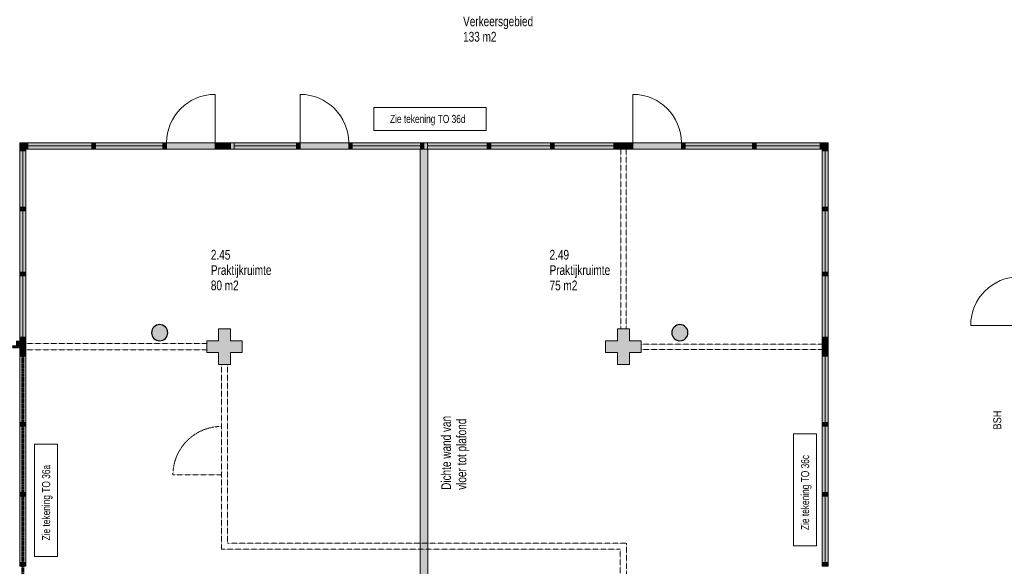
# Model space of a CAD drawing. Header units: millimetres. Extents: x 73705 to 433105, y 109410 to 279410.
# Tile 83 of 90: x 359281 to 377548, y 237892 to 248032. Entities that reach past the tile are written whole.
import ezdxf

# ---------------------------------------------------------------- set-up
doc = ezdxf.new("R2010")
doc.units = ezdxf.units.MM
doc.linetypes.add('brand  WBDBO 30 min', pattern=[11, 4, -1, 2, -1, 2, -1])
doc.linetypes.add('Stippel', pattern=[1.53, 1, -0.53])
for name, color, linetype, lineweight in [('A-DETL', 90, 'Continuous', 9), ('A-DETL-DEMO', 6, 'Stippel', 9), ('A-DETL-GENF', 92, 'Continuous', 9), ('A-DETL-THIN', 151, 'Continuous', 9), ('A-DETL-WIDE', 214, 'Continuous', 30), ('G-ANNO-TEXT', 231, 'Continuous', 9)]:
    doc.layers.add(name, color=color, linetype=linetype, lineweight=lineweight)
doc.styles.add('Arial Narrow', font='ARIALN.TTF', dxfattribs={"width": 0.9, "height": 180})
doc.styles.add('Arial Narrow_1', font='ARIALN.TTF', dxfattribs={"height": 150})
doc.styles.add('Arial Narrow_B', font='ARIALN.TTF', dxfattribs={"width": 0.9, "height": 180})
doc.styles.add('Arial Narrow_B_2', font='ARIALN.TTF', dxfattribs={"width": 0.9, "height": 150})

msp = doc.modelspace()

# ---------------------------------------------------------------- hatches: boundary and pattern name
at = {"layer": 'A-DETL-GENF'}
for points in [[(359363.6, 245663), (359363.6, 245746), (359280.6, 245746), (359280.6, 245663)], [(359430.6, 245632), (359430.6, 245746), (359363.6, 245746), (359363.6, 245663), (359394.6, 245663), (359394.6, 245632)], [(360617.8, 245632), (360617.8, 245746), (359430.6, 245746), (359430.6, 245632)], [(360684.8, 245632), (360684.8, 245746), (360617.8, 245746), (360617.8, 245632)], [(361937.6, 245632), (361937.6, 245746), (360684.8, 245746), (360684.8, 245632), (361595.9, 245632)], [(362004.6, 245632), (362004.6, 245746), (361937.6, 245746), (361937.6, 245632)], [(362904.6, 245632), (362904.6, 245746), (362004.6, 245746), (362004.6, 245632), (362751.1, 245632)], [(362904.6, 245632), (362971.6, 245632), (362971.1, 245746), (362904.6, 245746)], [(363191.1, 245632), (363191.1, 245746), (362971.6, 245746), (362971.6, 245632)], [(364417.7, 245632), (364484.7, 245632), (364484.7, 245746), (364417.7, 245746)], [(365384.7, 245632), (365384.1, 245746), (364484.7, 245746), (364484.7, 245632), (365384.1, 245632)], [(365384.7, 245632), (365451.7, 245632), (365451.1, 245746), (365384.7, 245746)], [(366781.1, 245632), (366781.1, 245746), (366714.1, 245746), (366714.1, 245632)], [(368022.1, 245632), (368022.1, 245746), (367955.1, 245746), (367955.1, 245632)], [(369197.1, 245632), (369197.1, 245746), (369130.1, 245746), (369130.1, 245632)], [(370371.1, 245632), (370371.1, 245746), (370304.1, 245746), (370304.1, 245632)], [(370371.6, 245632), (370590.6, 245632), (370590.6, 245746), (370371.6, 245746)], [(370590.6, 245632), (370657.6, 245632), (370657.6, 245746), (370590.6, 245746)], [(371557.6, 245632), (371557.6, 245746), (370657.6, 245746), (370657.6, 245632), (370869.4, 245632)], [(371624.6, 245632), (371624.6, 245746), (371557.6, 245746), (371557.6, 245632)], [(372877.3, 245632), (372877.3, 245746), (371624.6, 245746), (371624.6, 245632)], [(372944.3, 245632), (372944.3, 245746), (372877.3, 245746), (372877.3, 245632)], [(374131.6, 245632), (374131.6, 245746), (372944.3, 245746), (372944.3, 245632)], [(374131.6, 245632), (374167.6, 245632), (374167.6, 245663), (374198.6, 245663), (374198.6, 245746), (374131.6, 245746)], [(374281.6, 245663), (374281.6, 245746), (374198.6, 245746), (374198.6, 245663)], [(359394.6, 245596), (359394.6, 245663), (359280.6, 245663), (359280.6, 245596), (359363.6, 245596)], [(359363.6, 244554.7), (359394.6, 244554.7), (359394.6, 245596), (359280.6, 245596), (359280.6, 244554.7)], [(374167.6, 245596), (374281.6, 245596), (374281.6, 245663), (374167.6, 245663), (374167.6, 245632)], [(374167.6, 244554.7), (374281.6, 244554.7), (374281.6, 245596), (374167.6, 245596)], [(359363.6, 244487.7), (359394.6, 244487.7), (359394.6, 244554.7), (359280.6, 244554.7), (359280.6, 244487.7)], [(359363.6, 243348.4), (359394.6, 243348.4), (359394.6, 244487.7), (359280.6, 244487.7), (359280.6, 243348.4)], [(374167.6, 244487.7), (374281.6, 244487.7), (374281.6, 244554.7), (374167.6, 244554.7)], [(374167.6, 243348.4), (374281.6, 243348.4), (374281.6, 244487.7), (374167.6, 244487.7)], [(359280.6, 243281.4), (359394.6, 243281.4), (359394.6, 243348.4), (359280.6, 243348.4)], [(374167.6, 243281.4), (374281.6, 243281.4), (374281.6, 243348.4), (374167.6, 243348.4)], [(359363.6, 242142), (359394.6, 242142), (359394.6, 243281.4), (359280.6, 243281.4), (359280.6, 242142)], [(374281.6, 242142), (374281.6, 243281.4), (374167.6, 243281.4), (374167.6, 242142), (374198.6, 242142)], [(361877.1, 242075), (361915.9, 242080.2), (361952.1, 242095.1), (361983.1, 242119), (362007, 242150), (362022, 242186.2), (362027.1, 242225), (362022, 242263.9), (362004.6, 242303.2), (361983.1, 242331.1), (361952.1, 242354.9), (361915.9, 242369.9), (361877.1, 242375), (361838.2, 242369.9), (361802.1, 242354.9), (361771, 242331.1), (361747.2, 242300), (361732.2, 242263.9), (361727.1, 242225), (361732.2, 242186.2), (361747.2, 242150), (361771, 242119), (361802.1, 242095.1), (361838.2, 242080.2)], [(363191.1, 241635), (363191.1, 241855), (363411.1, 241855), (363411.1, 242075), (363191.1, 242075), (363191.1, 242295), (362971.1, 242295), (362971.1, 242075), (362751.1, 242075), (362751.1, 241855), (362971.1, 241855), (362971.1, 241635)], [(370591.1, 241635), (370591.1, 241855), (370811.1, 241855), (370811.1, 242075), (370591.1, 242075), (370591.1, 242295), (370371.1, 242295), (370371.1, 242075), (370151.1, 242075), (370151.1, 241855), (370371.1, 241855), (370371.1, 241635)], [(371529.1, 242075), (371567.9, 242080.2), (371604.1, 242095.1), (371635.1, 242119), (371659, 242150), (371674, 242186.2), (371679.1, 242225), (371674, 242263.9), (371659, 242300), (371635.1, 242331.1), (371604.1, 242354.9), (371567.9, 242369.9), (371529.1, 242375), (371490.2, 242369.9), (371454.1, 242354.9), (371423, 242331.1), (371399.2, 242300), (371384.2, 242263.9), (371379.1, 242225), (371384.2, 242186.2), (371399.2, 242150), (371423, 242119), (371454.1, 242095.1), (371490.2, 242080.2)], [(359280.6, 241961), (359280.6, 242075), (359213.6, 242075), (359213.6, 241961)], [(359280.6, 242075), (359394.6, 242075), (359394.6, 242142), (359280.6, 242142)], [(359363.6, 241855.5), (359394.6, 241855.5), (359394.6, 242075), (359280.6, 242075), (359280.6, 241855.5)], [(374198.6, 242075), (374281.6, 242075), (374281.6, 242142), (374167.6, 242142), (374167.6, 242075)], [(374167.6, 241855.5), (374281.6, 241855.5), (374281.6, 242075), (374167.6, 242075)], [(359363.6, 241788.5), (359394.6, 241788.5), (359394.6, 241855.5), (359280.6, 241855.5), (359280.6, 241788.5)], [(359280.6, 240558), (359394.6, 240558), (359394.6, 241788), (359280.6, 241788), (359280.6, 241248.1)], [(374167.6, 241788.5), (374281.6, 241788.5), (374281.6, 241855.5), (374167.6, 241855.5)], [(374167.6, 240558), (374281.6, 240558), (374281.6, 241788), (374167.6, 241788), (374167.6, 241248.1)], [(359394.6, 240491), (359394.6, 240558), (359280.6, 240558), (359280.6, 240491)], [(359394.6, 239261), (359394.6, 240491), (359280.6, 240491), (359280.6, 239261)], [(374281.6, 240491), (374281.6, 240558), (374167.6, 240558), (374167.6, 240491)], [(374281.6, 239261), (374281.6, 240491), (374167.6, 240491), (374167.6, 239261)], [(359394.6, 239194), (359394.6, 239261), (359280.6, 239261), (359280.6, 239194)], [(359394.6, 237964), (359394.6, 239194), (359280.6, 239194), (359280.6, 237964)], [(374281.6, 239194), (374281.6, 239261), (374167.6, 239261), (374167.6, 239194)], [(374281.6, 237964), (374281.6, 239194), (374167.6, 239194), (374167.6, 237964)], [(359394.6, 237897), (359394.6, 237964), (359280.6, 237964), (359280.6, 237897)], [(374281.6, 237897), (374281.6, 237964), (374167.6, 237964), (374167.6, 237897)]]:
    msp.add_hatch(color=7, dxfattribs=at).paths.add_polyline_path(points)
h = msp.add_hatch(color=7, dxfattribs=at)
h.paths.add_polyline_path([(366711.1, 245632), (366714.1, 245632), (366714.1, 245746), (365451.7, 245746), (365451.7, 245632)])
h.paths.add_polyline_path([(363191.1, 245632), (364417.7, 245632), (364417.7, 245746), (363191.1, 245746)])
h = msp.add_hatch(color=7, dxfattribs=at)
h.paths.add_polyline_path([(367955.1, 245632), (367955.1, 245746), (366781.1, 245746), (366781.1, 245632), (366851.1, 245632)])
h.paths.add_polyline_path([(368022.1, 245632), (369130.1, 245632), (369130.1, 245746), (368022.1, 245746)])
h.paths.add_polyline_path([(370304.1, 245632), (370304.1, 245746), (369197.1, 245746), (369197.1, 245632), (370151.1, 245632)])
h.paths.add_polyline_path([(370371.1, 245632), (370371.6, 245632), (370371.1, 245746)])
h = msp.add_hatch(color=150, dxfattribs=at)
h.paths.add_polyline_path([(366714.1, 230898), (366851.1, 230898), (366851.1, 234495), (366711.1, 234495), (366711.1, 230898)])
h.paths.add_polyline_path([(366711.1, 234635), (366851.1, 234635), (366851.1, 245632), (366711.1, 245632), (366711.1, 234675)])

# ---------------------------------------------------------------- linework, layer by layer
at = {"layer": 'A-DETL'}
for p, q in [((366714.1, 245632), (366711.1, 245632)), ((366711.1, 245632), (366711.1, 234635)), ((366851.1, 245632), (366781.1, 245632)), ((366851.1, 234635), (366851.1, 245632))]:
    msp.add_line(p, q, dxfattribs=at)
at = {"layer": 'A-DETL', "linetype": 'brand  WBDBO 30 min', "lineweight": 60}
for p, q in [((350851.9, 241964.5), (359337.6, 241964.5)), ((359337.6, 241964.5), (359337.6, 234565))]:
    msp.add_line(p, q, dxfattribs=at)
at = {"layer": 'A-DETL-DEMO'}
for p, q in [((370431.1, 242295), (370431.1, 245632)), ((370531.1, 242295), (370531.1, 245632)), ((362751.1, 242022), (359394.1, 242022)), ((362751.1, 241908), (359394.1, 241908)), ((370811.1, 242015), (374167.6, 242015)), ((370811.1, 241915), (374167.6, 241915)), ((363024.3, 241635), (363024.3, 238209)), ((363138.3, 241635), (363138.3, 238322)), ((362124.1, 239586.1), (363024.3, 239586.1)), ((363024.3, 238209), (370423.8, 238208)), ((363138.3, 238322), (370537.8, 238322)), ((370423.8, 238208), (370424.1, 234893)), ((370537.8, 238322), (370538.1, 234897))]:
    msp.add_line(p, q, dxfattribs=at)
msp.add_arc((363024.1, 239586.1), 900, 89.99937, 180, dxfattribs=at)
at = {"layer": 'A-DETL-THIN'}
for p, q in [((362904.6, 245746), (362904.6, 246646)), ((364484.7, 245746), (364484.7, 246646)), ((370657.6, 245746), (370657.6, 246646)), ((359363.6, 245746), (359280.6, 245746)), ((359280.6, 245746), (359280.6, 245663)), ((359430.6, 245746), (359363.6, 245746)), ((359363.6, 245746), (359363.6, 245632)), ((359363.6, 245663), (359363.6, 245746)), ((359430.6, 245632), (359430.6, 245746)), ((360617.8, 245746), (359430.6, 245746)), ((359430.6, 245746), (359430.6, 245632)), ((360684.8, 245746), (360617.8, 245746)), ((360617.8, 245746), (360617.8, 245632)), ((360617.8, 245632), (360617.8, 245746)), ((360684.8, 245632), (360684.8, 245746)), ((361937.6, 245746), (360684.8, 245746)), ((360684.8, 245746), (360684.8, 245632)), ((362004.6, 245746), (361937.6, 245746)), ((361937.6, 245746), (361937.6, 245632)), ((361937.6, 245632), (361937.6, 245746)), ((362904.6, 245746), (362004.6, 245746)), ((362004.6, 245746), (362004.6, 245632)), ((362971.6, 245746), (362904.6, 245746)), ((362904.6, 245746), (362904.6, 245632)), ((363191.1, 245746), (362971.6, 245746)), ((362971.6, 245746), (362971.6, 245632)), ((363258.1, 245746), (363191.1, 245746)), ((363191.1, 245746), (363191.1, 245632)), ((363191.1, 245746), (363191.1, 245632)), ((364417.7, 245746), (363191.1, 245746)), ((363258.1, 245632), (363258.1, 245746)), ((364484.7, 245746), (364417.7, 245746)), ((364417.7, 245746), (364417.7, 245632)), ((365384.7, 245746), (364484.7, 245746)), ((364484.7, 245632), (364484.7, 245746)), ((365451.7, 245746), (365384.7, 245746)), ((365384.7, 245632), (365384.7, 245746)), ((366714.1, 245746), (365451.7, 245746)), ((365451.7, 245632), (365451.7, 245746)), ((366714.1, 245746), (366714.1, 245632)), ((366781.1, 245746), (366714.1, 245746)), ((367955.1, 245746), (366781.1, 245746)), ((366848.1, 245746), (366781.1, 245746)), ((366781.1, 245632), (366781.1, 245746)), ((366848.1, 245632), (366848.1, 245746)), ((368022.1, 245746), (367955.1, 245746)), ((367955.1, 245746), (367955.1, 245632)), ((369130.1, 245746), (368022.1, 245746)), ((368022.1, 245632), (368022.1, 245746)), ((369197.1, 245746), (369130.1, 245746)), ((369130.1, 245746), (369130.1, 245632)), ((370371.6, 245746), (369197.1, 245746)), ((369197.1, 245632), (369197.1, 245746)), ((370371.1, 245746), (370304.1, 245746)), ((370304.1, 245746), (370304.1, 245632)), ((370371.1, 245632), (370371.1, 245746)), ((370590.6, 245746), (370371.6, 245746)), ((370371.6, 245746), (370371.6, 245632)), ((370657.6, 245746), (370590.6, 245746)), ((370590.6, 245746), (370590.6, 245632)), ((371557.6, 245746), (370657.6, 245746)), ((370657.6, 245632), (370657.6, 245746)), ((371624.6, 245746), (371557.6, 245746)), ((371557.6, 245632), (371557.6, 245746)), ((371624.6, 245632), (371624.6, 245746)), ((372877.3, 245746), (371624.6, 245746)), ((371624.6, 245746), (371624.6, 245632)), ((372944.3, 245746), (372877.3, 245746)), ((372877.3, 245746), (372877.3, 245632)), ((372877.3, 245632), (372877.3, 245746)), ((372944.3, 245632), (372944.3, 245746)), ((374131.6, 245746), (372944.3, 245746)), ((372944.3, 245746), (372944.3, 245632)), ((374198.6, 245746), (374131.6, 245746)), ((374131.6, 245746), (374131.6, 245632)), ((374131.6, 245632), (374131.6, 245746)), ((374198.6, 245632), (374198.6, 245746)), ((374281.6, 245746), (374198.6, 245746)), ((374198.6, 245746), (374198.6, 245663)), ((374281.6, 245663), (374281.6, 245746)), ((359394.6, 245663), (359280.6, 245663)), ((359280.6, 245663), (359280.6, 245596)), ((359280.6, 245663), (359363.6, 245663)), ((359280.6, 245596), (359394.6, 245596)), ((359394.6, 245596), (359280.6, 245596)), ((359280.6, 245596), (359280.6, 244554.7)), ((359337.6, 244554.7), (359337.6, 245596)), ((359363.6, 245632), (359430.6, 245632)), ((359394.6, 245596), (359394.6, 245663)), ((359394.6, 244554.7), (359394.6, 245596)), ((359430.6, 245689), (360617.8, 245689)), ((359430.6, 245632), (360617.8, 245632)), ((360617.8, 245632), (360684.8, 245632)), ((360684.8, 245689), (361937.6, 245689)), ((360684.8, 245632), (361937.6, 245632)), ((361937.6, 245632), (362004.6, 245632)), ((362004.6, 245632), (362904.6, 245632)), ((362904.6, 245632), (362971.6, 245632)), ((362971.6, 245632), (363191.1, 245632)), ((363191.1, 245632), (363258.1, 245632)), ((363191.1, 245632), (364417.7, 245632)), ((363258.1, 245689), (364388.1, 245689)), ((363258.1, 245689), (364417.7, 245689)), ((364417.7, 245632), (364484.7, 245632)), ((364484.7, 245632), (365384.7, 245632)), ((365384.7, 245632), (365451.7, 245632)), ((365451.7, 245689), (366714.1, 245689)), ((365451.7, 245632), (366714.1, 245632)), ((366714.1, 245632), (366781.1, 245632)), ((367955.1, 245689), (366848.1, 245689)), ((366851.1, 245632), (367955.1, 245632)), ((367955.1, 245632), (368022.1, 245632)), ((369130.1, 245689), (368022.1, 245689)), ((368022.1, 245632), (369130.1, 245632)), ((369130.1, 245632), (369197.1, 245632)), ((370304.1, 245689), (369197.1, 245689)), ((369197.1, 245632), (370371.6, 245632)), ((370304.1, 245632), (370371.1, 245632)), ((370371.6, 245632), (370590.6, 245632)), ((370590.6, 245632), (370657.6, 245632)), ((370657.6, 245632), (371557.6, 245632)), ((371557.6, 245632), (371624.6, 245632)), ((372877.3, 245689), (371624.6, 245689)), ((371624.6, 245632), (372877.3, 245632)), ((372877.3, 245632), (372944.3, 245632)), ((374131.6, 245689), (372944.3, 245689)), ((372944.3, 245632), (374131.6, 245632)), ((374131.6, 245632), (374198.6, 245632)), ((374281.6, 245663), (374167.6, 245663)), ((374167.6, 245663), (374167.6, 245596)), ((374167.6, 245596), (374281.6, 245596)), ((374281.6, 245596), (374167.6, 245596)), ((374167.6, 245596), (374167.6, 244554.7)), ((374198.6, 245663), (374281.6, 245663)), ((374224.6, 244554.7), (374224.6, 245596)), ((374281.6, 245596), (374281.6, 245663)), ((374281.6, 244554.7), (374281.6, 245596)), ((359394.6, 244554.7), (359280.6, 244554.7)), ((359280.6, 244554.7), (359280.6, 244487.7)), ((359280.6, 244554.7), (359394.6, 244554.7)), ((359394.6, 244487.7), (359280.6, 244487.7)), ((359280.6, 244487.7), (359280.6, 243348.4)), ((359280.6, 244487.7), (359394.6, 244487.7)), ((359337.6, 243348.4), (359337.6, 244487.7)), ((359394.6, 244487.7), (359394.6, 244554.7)), ((359394.6, 243348.4), (359394.6, 244487.7)), ((374281.6, 244554.7), (374167.6, 244554.7)), ((374167.6, 244554.7), (374167.6, 244487.7)), ((374167.6, 244554.7), (374281.6, 244554.7)), ((374281.6, 244487.7), (374167.6, 244487.7)), ((374167.6, 244487.7), (374167.6, 243348.4)), ((374167.6, 244487.7), (374281.6, 244487.7)), ((374224.6, 243348.4), (374224.6, 244487.7)), ((374281.6, 244487.7), (374281.6, 244554.7)), ((374281.6, 243348.4), (374281.6, 244487.7)), ((359394.6, 243348.4), (359280.6, 243348.4)), ((359280.6, 243348.4), (359280.6, 243281.4)), ((359280.6, 243348.4), (359394.6, 243348.4)), ((359394.6, 243281.4), (359394.6, 243348.4)), ((374281.6, 243348.4), (374167.6, 243348.4)), ((374167.6, 243348.4), (374167.6, 243281.4)), ((374167.6, 243348.4), (374281.6, 243348.4)), ((374281.6, 243281.4), (374281.6, 243348.4)), ((359280.6, 243281.4), (359394.6, 243281.4)), ((359394.6, 243281.4), (359280.6, 243281.4)), ((359280.6, 243281.4), (359280.6, 242142)), ((359337.6, 242142), (359337.6, 243281.4)), ((359394.6, 242142), (359394.6, 243281.4)), ((374167.6, 243281.4), (374281.6, 243281.4)), ((374281.6, 243281.4), (374167.6, 243281.4)), ((374167.6, 243281.4), (374167.6, 242142)), ((374224.6, 242142), (374224.6, 243281.4)), ((374281.6, 242142), (374281.6, 243281.4)), ((362971.1, 242295), (362971.1, 242075)), ((363191.1, 242295), (362971.1, 242295)), ((363191.1, 242075), (363191.1, 242295)), ((370371.1, 242295), (370371.1, 242075)), ((370591.1, 242295), (370371.1, 242295)), ((370591.1, 242075), (370591.1, 242295)), ((377824.1, 242362), (376924.1, 242362)), ((359394.6, 242142), (359280.6, 242142)), ((359280.6, 242142), (359280.6, 242075)), ((359280.6, 242142), (359394.6, 242142)), ((359394.6, 242075), (359280.6, 242075)), ((359280.6, 242075), (359280.6, 241855.5)), ((359394.6, 242075), (359394.6, 242142)), ((359394.6, 241855.5), (359394.6, 242075)), ((362971.1, 242075), (362751.1, 242075)), ((362751.1, 242075), (362751.1, 241855)), ((363411.1, 242075), (363191.1, 242075)), ((363411.1, 241855), (363411.1, 242075)), ((370371.1, 242075), (370151.1, 242075)), ((370151.1, 242075), (370151.1, 241855)), ((370811.1, 242075), (370591.1, 242075)), ((370811.1, 241855), (370811.1, 242075)), ((374281.6, 242142), (374167.6, 242142)), ((374167.6, 242142), (374167.6, 242075)), ((374167.6, 242142), (374281.6, 242142)), ((374167.6, 242075), (374167.6, 241855.5)), ((374281.6, 242075), (374167.6, 242075)), ((374281.6, 242075), (374281.6, 242142)), ((374281.6, 241855.5), (374281.6, 242075)), ((359213.6, 241961), (359280.6, 241961)), ((359280.6, 241855.5), (359394.6, 241855.5)), ((359394.6, 241855.5), (359280.6, 241855.5)), ((359280.6, 241855.5), (359280.6, 241788.5)), ((359280.6, 241788.5), (359394.6, 241788.5)), ((359394.6, 241788), (359280.6, 241788)), ((359280.6, 241788), (359280.6, 240558)), ((359337.6, 241788.5), (359337.6, 240558)), ((359394.6, 241788.5), (359394.6, 241855.5)), ((359394.6, 240558), (359394.6, 241788)), ((362751.1, 241855), (362971.1, 241855)), ((362971.1, 241855), (362971.1, 241635)), ((363191.1, 241635), (363191.1, 241855)), ((363191.1, 241855), (363411.1, 241855)), ((370151.1, 241855), (370371.1, 241855)), ((370371.1, 241855), (370371.1, 241635)), ((370591.1, 241635), (370591.1, 241855)), ((370591.1, 241855), (370811.1, 241855)), ((374167.6, 241855.5), (374281.6, 241855.5)), ((374281.6, 241855.5), (374167.6, 241855.5)), ((374167.6, 241855.5), (374167.6, 241788.5)), ((374167.6, 241788.5), (374281.6, 241788.5)), ((374281.6, 241788), (374167.6, 241788)), ((374167.6, 241788), (374167.6, 240558)), ((374224.6, 241788.5), (374224.6, 240558)), ((374281.6, 241788.5), (374281.6, 241855.5)), ((374281.6, 240558), (374281.6, 241788)), ((362971.1, 241635), (363191.1, 241635)), ((370371.1, 241635), (370591.1, 241635)), ((359394.6, 240558), (359280.6, 240558)), ((359280.6, 240558), (359280.6, 240491)), ((359280.6, 240558), (359394.6, 240558)), ((359394.6, 240491), (359280.6, 240491)), ((359280.6, 240491), (359280.6, 239261)), ((359280.6, 240491), (359394.6, 240491)), ((359337.6, 240491), (359337.6, 239261)), ((359394.6, 240491), (359394.6, 240558)), ((359394.6, 239261), (359394.6, 240491)), ((374281.6, 240558), (374167.6, 240558)), ((374167.6, 240558), (374167.6, 240491)), ((374167.6, 240558), (374281.6, 240558)), ((374281.6, 240491), (374167.6, 240491)), ((374167.6, 240491), (374167.6, 239261)), ((374167.6, 240491), (374281.6, 240491)), ((374224.6, 240491), (374224.6, 239261)), ((374281.6, 240491), (374281.6, 240558)), ((374281.6, 239261), (374281.6, 240491)), ((359394.6, 239261), (359280.6, 239261)), ((359280.6, 239261), (359280.6, 239194)), ((359280.6, 239261), (359394.6, 239261)), ((359280.6, 239194), (359394.6, 239194)), ((359394.6, 239194), (359280.6, 239194)), ((359280.6, 239194), (359280.6, 237964)), ((359337.6, 237964), (359337.6, 239194)), ((359394.6, 239194), (359394.6, 239261)), ((359394.6, 237964), (359394.6, 239194)), ((374281.6, 239261), (374167.6, 239261)), ((374167.6, 239261), (374167.6, 239194)), ((374167.6, 239261), (374281.6, 239261)), ((374167.6, 239194), (374281.6, 239194)), ((374281.6, 239194), (374167.6, 239194)), ((374167.6, 239194), (374167.6, 237964)), ((374224.6, 237964), (374224.6, 239194)), ((374281.6, 239194), (374281.6, 239261)), ((374281.6, 237964), (374281.6, 239194)), ((359280.6, 237964), (359394.6, 237964)), ((359394.6, 237964), (359280.6, 237964)), ((359280.6, 237964), (359280.6, 237897)), ((359280.6, 237897), (359394.6, 237897)), ((359394.6, 237897), (359394.6, 237964)), ((374167.6, 237964), (374281.6, 237964)), ((374281.6, 237964), (374167.6, 237964)), ((374167.6, 237964), (374167.6, 237897)), ((374167.6, 237897), (374281.6, 237897)), ((374281.6, 237897), (374281.6, 237964))]:
    msp.add_line(p, q, dxfattribs=at)
for centre, start, end in [((362904.6, 245746), 90, 180), ((364484.7, 245746), 0, 90), ((370657.6, 245746), 0, 90), ((377824.1, 242362), 90, 180)]:
    msp.add_arc(centre, 900, start, end, dxfattribs=at)
at = {"layer": 'A-DETL-WIDE'}
for centre, start, end in [((361877.1, 242225), 360, 180), ((361877.1, 242225), 180, 0), ((371529.1, 242225), 90, 270), ((371529.1, 242225), 270, 90)]:
    msp.add_arc(centre, 150, start, end, dxfattribs=at)
at = {"layer": 'G-ANNO-TEXT', "color": 7, "flags": 128}
for points in [[(365852, 246403.9), (367934.6, 246403.9), (367934.6, 245978.9), (365852, 245978.9)], [(374063.1, 240351.4), (374063.1, 238268.8), (373638.1, 238268.8), (373638.1, 240351.4)], [(359982.3, 240159.2), (359982.3, 238076.6), (359557.3, 238076.6), (359557.3, 240159.2)]]:
    msp.add_lwpolyline(points, close=True, dxfattribs=at)

# ---------------------------------------------------------------- texts
at = {"layer": 'G-ANNO-TEXT', "color": 7, "attachment_point": 1}
for s, insert, char_height, width, style in [('Verkeersgebied', (367506.9, 248090.5), 180, 1536.835, 'Arial Narrow'), ('133 m2', (367506.9, 247806), 180, 728.734, 'Arial Narrow'), ('Zie tekening TO 36d', (366150.4, 246265.4), 150, 1803.797, 'Arial Narrow_B_2')]:
    msp.add_mtext(s, dxfattribs=dict(at, insert=insert, char_height=char_height, width=width, style=style))
at = {"layer": 'G-ANNO-TEXT', "color": 150, "char_height": 180, "attachment_point": 1}
for s, insert, width, style in [('2.45', (362827.3, 243760.8), 425.696, 'Arial Narrow_B'), ('2.49', (369111.2, 243760.8), 425.696, 'Arial Narrow_B'), ('Praktijkruimte', (362827.3, 243476.4), 1320.379, 'Arial Narrow'), ('Praktijkruimte', (369111.2, 243476.4), 1320.379, 'Arial Narrow'), ('80 m2', (362827.3, 243192), 606.076, 'Arial Narrow'), ('75 m2', (369111.2, 243192), 606.076, 'Arial Narrow')]:
    msp.add_mtext(s, dxfattribs=dict(at, insert=insert, width=width, style=style))
at = {"layer": 'G-ANNO-TEXT', "color": 92, "insert": (377343, 240428), "char_height": 150, "width": 440.928, "attachment_point": 1, "rotation": 90, "style": 'Arial Narrow_1'}
msp.add_mtext('BSH', dxfattribs=at)
at = {"layer": 'G-ANNO-TEXT', "color": 150, "char_height": 180, "attachment_point": 1, "rotation": 90, "style": 'Arial Narrow'}
for s, insert, width in [('Dichte wand van ', (367102.2, 239310.1), 1673.924), ('vloer tot plafond', (367386.6, 239310.1), 1551.265)]:
    msp.add_mtext(s, dxfattribs=dict(at, insert=insert, width=width))
at = {"layer": 'G-ANNO-TEXT', "color": 7, "char_height": 150, "width": 1796.582, "attachment_point": 1, "rotation": 90, "style": 'Arial Narrow_B_2'}
for s, insert in [('Zie tekening TO 36c', (373776.5, 238564.5)), ('Zie tekening TO 36a', (359695.8, 238372.2))]:
    msp.add_mtext(s, dxfattribs=dict(at, insert=insert))

doc.saveas('drawing.dxf')
